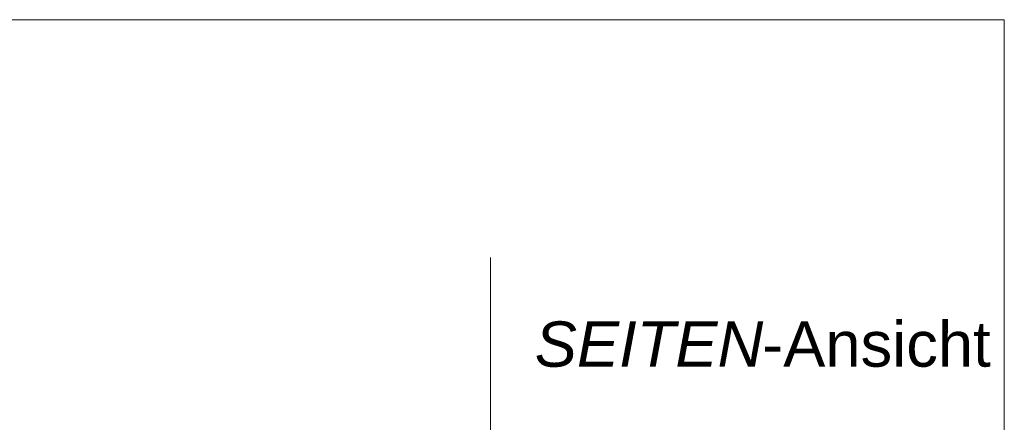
# Model space of a CAD drawing. Extents: x -720 to 300, y 62 to 1162.
# Tile 51 of 256: x 223 to 254, y 669 to 681. Entities that reach past the tile are written whole.
import ezdxf
from ezdxf.lldxf.tags import DXFTag

# ---------------------------------------------------------------- set-up
doc = ezdxf.new("R2010")
doc.units = 0
doc.layers.get('0').update_dxf_attribs({"lineweight": 13})
doc.layers.add('E_Detail_Beschriftung', color=7, linetype='Continuous', lineweight=13, true_color=0x009900)
doc.layers.add('E_Detail_Linie_Text_Bem', color=7, linetype='Continuous', lineweight=13)
doc.styles.get("Standard").update_dxf_attribs({"font": 'ARIALN.TTF'})
tags = doc.linetypes.add('fein_strichliert-A06G93Y38I', pattern=[4, 1, -2, 1]).pattern_tags.tags
tags[8:9] = [DXFTag(74, 4), DXFTag(75, 0), DXFTag(340, '0'), DXFTag(46, 0.0), DXFTag(50, 0.0), DXFTag(44, 0.0), DXFTag(45, 0.0)]
tags[6:7] = [DXFTag(74, 4), DXFTag(75, 0), DXFTag(340, '0'), DXFTag(46, 0.0), DXFTag(50, 0.0), DXFTag(44, 0.0), DXFTag(45, 0.0)]
tags[4:5] = [DXFTag(74, 4), DXFTag(75, 0), DXFTag(340, '0'), DXFTag(46, 0.0), DXFTag(50, 0.0), DXFTag(44, 0.0), DXFTag(45, 0.0)]

# ---------------------------------------------------------------- blocks, each defined once
blk = doc.blocks.new('Referenz-A06G93Y68I')
at = {"layer": 'E_Detail_Linie_Text_Bem', "linetype": 'fein_strichliert-A06G93Y38I', "ltscale": 0.65}
for p, q in [((253.903, 681.333), (191.134, 681.333)), ((253.903, 620.017), (253.903, 681.333)), ((238.022, 621.098), (238.022, 673.977))]:
    blk.add_line(p, q, dxfattribs=at)
at = {"layer": 'E_Detail_Beschriftung', "linetype": 'Continuous', "lineweight": -2, "ltscale": 0.25, "char_height": 1.4, "attachment_point": 1}
for s, insert in [('{\\fArial|b0|i1;SEITEN}', (239.389, 672.004)), ('{\\fArial;-Ansicht}', (246.418, 672.004))]:
    blk.add_mtext(s, dxfattribs=dict(at, insert=insert))

msp = doc.modelspace()

# ---------------------------------------------------------------- block references
at = {"color": 8, "lineweight": 25, "ltscale": 0.25, "true_color": 0x808080}
msp.add_blockref('Referenz-A06G93Y68I', (0, 0), dxfattribs=at)

doc.saveas('drawing.dxf')
